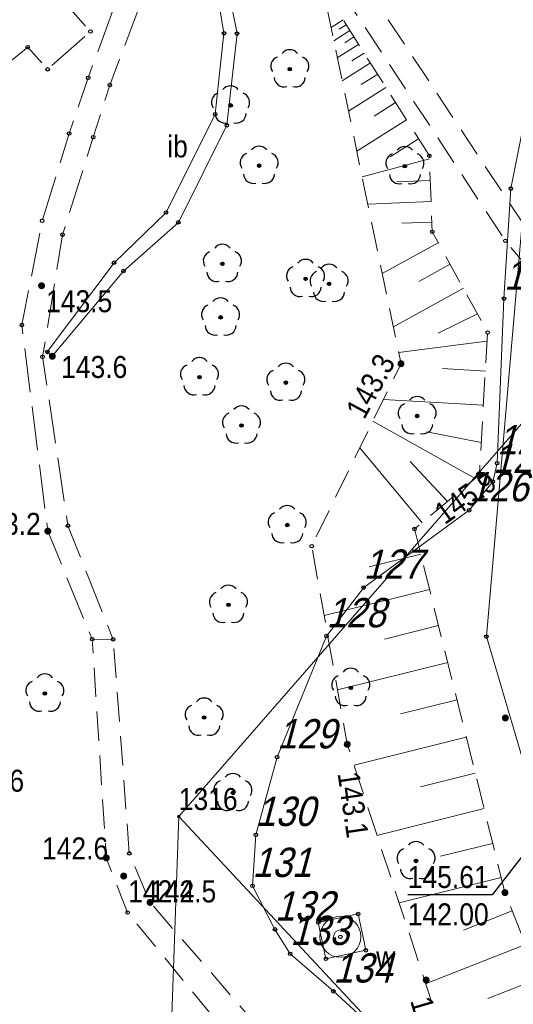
# Model space of a CAD drawing. Header units: metres. Extents: x 5548743 to 5556416, y 5707500 to 5714000.
# Tile 207 of 244: x 5554307 to 5554332, y 5710511 to 5710561. Entities that reach past the tile are written whole.
import ezdxf
from ezdxf.enums import TextEntityAlignment as Align

# ---------------------------------------------------------------- set-up
doc = ezdxf.new("R2010")
doc.units = ezdxf.units.M
for name, pattern in [('1.5_0.75', [2.25, 1.5, -0.75]), ('2.25_0.75', [3, 2.25, -0.75]), ('219-1000', [0])]:
    doc.linetypes.add(name, pattern=pattern)
doc.layers.get('0').update_dxf_attribs({"color": 2, "lineweight": 5})
doc.styles.get("Standard").update_dxf_attribs({"font": 'Working1250', "width": 0.75})

# ---------------------------------------------------------------- blocks, each defined once
blk = doc.blocks.new('203')
at = {"linetype": 'Continuous', "lineweight": 0}
h = blk.add_hatch(color=0, dxfattribs=at)
edge = h.paths.add_edge_path()
edge.add_arc((0, 0), 0.09, 0, 360)
blk = doc.blocks.new('OP021')
at = {"linetype": 'Continuous', "lineweight": 13}
h = blk.add_hatch(color=0, dxfattribs=at)
edge = h.paths.add_edge_path()
edge.add_arc((0, 0), 0.1, 0, 360)
at = {"color": 0, "linetype": 'Continuous', "lineweight": -3}
for centre, start, end in [((-0.476, 0.154), 110.388, 213.756), ((0, 0.5), 38.316, 141.684), ((0.476, 0.154), 326.244, 69.612), ((-0.294, -0.404), 182.272, 285.64), ((0.294, -0.404), 254.36, 357.728), ((0.294, -0.404), 254.36, 357.728)]:
    blk.add_arc(centre, 0.5, start, end, dxfattribs=at)
blk = doc.blocks.new('US13')
at = {"color": 0, "linetype": 'Continuous', "lineweight": 13}
for radius in [1.05, 0.35]:
    blk.add_circle((0, 0), radius, dxfattribs=at)
blk = doc.blocks.new('PW01')
at = {"linetype": 'Continuous', "lineweight": 13}
h = blk.add_hatch(color=0, dxfattribs=at)
edge = h.paths.add_edge_path()
edge.add_arc((0, 0), 0.18, 0, 360)
blk = doc.blocks.new('PIKIETAW1891')
at = {"color": 0}
blk.add_circle((0, 0), 0.09, dxfattribs=at)

msp = doc.modelspace()

# ---------------------------------------------------------------- linework, layer by layer
at = {"layer": '000 Inne (niezydentyfikowane)', "color": 7, "linetype": 'CONTINUOUS', "lineweight": 18, "flags": 128}
for points in [[(5554323.16, 5710561.41), (5554322.54, 5710561.02)], [(5554323.32, 5710561.16), (5554322.96, 5710560.94)], [(5554323.5, 5710560.87), (5554322.68, 5710560.35)], [(5554323.95, 5710560.16), (5554322.86, 5710559.47)], [(5554323.71, 5710560.54), (5554323.24, 5710560.24)], [(5554324.23, 5710559.72), (5554323.61, 5710559.32)], [(5554324.56, 5710559.21), (5554323.11, 5710558.29)], [(5554324.93, 5710558.63), (5554324.09, 5710558.1)], [(5554325.35, 5710557.95), (5554323.43, 5710556.74)], [(5554325.84, 5710557.18), (5554324.74, 5710556.48)], [(5554326.4, 5710556.3), (5554323.86, 5710554.69)], [(5554327.02, 5710555.33), (5554325.57, 5710554.4)], [(5554327.58, 5710554.31), (5554324.13, 5710553.39)], [(5554327.62, 5710553.19), (5554325.91, 5710553.12)], [(5554327.66, 5710552.12), (5554324.42, 5710551.99)], [(5554327.7, 5710551.07), (5554326.17, 5710551.01)], [(5554328.03, 5710550.01), (5554325.16, 5710548.44)], [(5554328.63, 5710548.91), (5554327.03, 5710548.03)], [(5554329.31, 5710547.68), (5554325.73, 5710545.71)], [(5554330.03, 5710546.37), (5554328.02, 5710545.38)], [(5554330.52, 5710544.98), (5554326, 5710544.39)], [(5554330.44, 5710543.44), (5554328.25, 5710543.57)], [(5554330.34, 5710541.69), (5554325.22, 5710541.98)], [(5554329.91, 5710537.94), (5554324.68, 5710540.88)], [(5554330.23, 5710539.79), (5554327.45, 5710540.33)], [(5554327.2, 5710535.68), (5554324.01, 5710539.51)], [(5554328.5, 5710536.77), (5554326.59, 5710538.82)], [(5554327.13, 5710534.08), (5554324.49, 5710533.42)], [(5554327.58, 5710532.27), (5554322.19, 5710530.93)], [(5554328.04, 5710530.42), (5554325.28, 5710529.73)], [(5554328.51, 5710528.53), (5554322.87, 5710527.13)], [(5554328.99, 5710526.61), (5554326.1, 5710525.9)], [(5554329.46, 5710524.71), (5554323.72, 5710523.28)], [(5554329.92, 5710522.86), (5554327.12, 5710522.16)], [(5554330.37, 5710521.05), (5554324.89, 5710519.68)], [(5554330.81, 5710519.27), (5554328.14, 5710518.61)], [(5554331.25, 5710517.53), (5554326.02, 5710516.23)], [(5554331.81, 5710515.82), (5554329.31, 5710514.83)], [(5554332.49, 5710514.1), (5554327.38, 5710512.09)], [(5554333.18, 5710512.36), (5554330.57, 5710511.33)]]:
    msp.add_lwpolyline(points, dxfattribs=at)
at = {"layer": '218-kontur użytku gruntowego', "color": 3, "linetype": 'CONTINUOUS', "lineweight": 18, "flags": 128}
for points in [[(5554332.52, 5710541.02), (5554314.75, 5710520.64)], [(5554314.75, 5710520.64), (5554332.52, 5710541.02)], [(5554314.75, 5710520.64), (5554313.46, 5710483.83)], [(5554313.46, 5710483.83), (5554314.75, 5710520.64)], [(5554314.75, 5710520.64), (5554346.33, 5710486.77)], [(5554346.33, 5710486.77), (5554314.75, 5710520.64)]]:
    msp.add_lwpolyline(points, dxfattribs=at)
at = {"layer": '219-działka ewidencyjna', "color": 7, "linetype": '219-1000', "lineweight": 18, "flags": 128}
for points in [[(5554314.75, 5710520.64), (5554332.52, 5710541.02)], [(5554314.75, 5710520.64), (5554313.46, 5710483.83)], [(5554314.75, 5710520.64), (5554346.33, 5710486.77)]]:
    msp.add_lwpolyline(points, dxfattribs=at)
at = {"layer": 'chodnik', "color": 7, "linetype": '1.5_0.75', "lineweight": 18, "flags": 128}
for points in [[(5554338.01, 5710536.42), (5554337.52, 5710537.01), (5554342.28, 5710541.17), (5554344.49, 5710538.67), (5554345.98, 5710540.01), (5554342.8, 5710543.72), (5554341.26, 5710542.48), (5554339.17, 5710543.47), (5554332.4, 5710550.94), (5554321.12, 5710567.99), (5554320.21, 5710567.23), (5554331.46, 5710550.11), (5554338.09, 5710542.2), (5554338.64, 5710540.09), (5554336.11, 5710537.91), (5554337.63, 5710536.05)], [(5554333.87, 5710495.07), (5554334.74, 5710495.8), (5554324.34, 5710506.09), (5554320.25, 5710508.22), (5554313.28, 5710516.25), (5554312.22, 5710518.76), (5554311.39, 5710529.71), (5554310.32, 5710529.72), (5554311.04, 5710518.53), (5554312.13, 5710515.73), (5554319.08, 5710507.26), (5554323.46, 5710505.25)]]:
    msp.add_lwpolyline(points, close=True, dxfattribs=at)
at = {"layer": 'inna budowla', "color": 7, "linetype": 'CONTINUOUS', "lineweight": 18, "flags": 128}
msp.add_lwpolyline([(5554316.31, 5710565.29), (5554317.06, 5710560.73), (5554316.61, 5710556.59), (5554314.1, 5710551.56), (5554311.44, 5710548.99), (5554308.02, 5710544.42), (5554308.28, 5710544.2), (5554311.92, 5710548.56), (5554314.73, 5710551.05), (5554317.21, 5710556.02), (5554317.73, 5710560.71), (5554316.8, 5710565.37)], close=True, dxfattribs=at)
at = {"layer": 'jezdnia', "color": 7, "linetype": '2.25_0.75', "lineweight": 18, "flags": 128}
msp.add_lwpolyline([(5554312.42, 5710564.71), (5554310.11, 5710558.45), (5554309.14, 5710555.6), (5554307.76, 5710551.13), (5554306.72, 5710545.8), (5554308.05, 5710535.25), (5554310.32, 5710529.72), (5554311.39, 5710529.71), (5554309.08, 5710535.53), (5554307.78, 5710544.17), (5554308.8, 5710550.42), (5554310.37, 5710555.41), (5554311.22, 5710558.08), (5554314.06, 5710565.61), (5554315.41, 5710566.6), (5554316.7, 5710566.97), (5554319.51, 5710569.36), (5554323.45, 5710571.61), (5554336.65, 5710579.67), (5554346.65, 5710588.04), (5554344.48, 5710591.49), (5554333.48, 5710582.58), (5554320.7, 5710574.89), (5554316.68, 5710572.84), (5554314.02, 5710571.97), (5554312.77, 5710571.62), (5554310.73, 5710569.38), (5554309.15, 5710567.55), (5554307.11, 5710565.76), (5554297.1, 5710557.11), (5554293.49, 5710554.64), (5554282.22, 5710550.49), (5554276.84, 5710548.9), (5554272.11, 5710546.91), (5554274.11, 5710543.01), (5554281.66, 5710546.07), (5554294.67, 5710550.67), (5554295.77, 5710549.34), (5554298.32, 5710550.98), (5554297.29, 5710552.1), (5554299.24, 5710553.4), (5554302.69, 5710556.36), (5554303.7, 5710555.21), (5554305.86, 5710557.12), (5554304.82, 5710558.21), (5554307.02, 5710560.02), (5554308.04, 5710558.88), (5554310.23, 5710560.82), (5554309.23, 5710561.94)], close=True, dxfattribs=at)
at = {"layer": 'przewód elektroenergetyczny podziemny', "color": 1, "linetype": 'CONTINUOUS', "lineweight": 18, "flags": 128}
for points in [[(5554401.61, 5710464.97), (5554398.16, 5710461.62), (5554395.84, 5710462.24), (5554388.85, 5710465.61), (5554373.31, 5710471.84), (5554351.19, 5710493.83), (5554343.64, 5710501.61), (5554338.29, 5710508.04), (5554335.57, 5710512.59), (5554330.49, 5710529.85), (5554332.38, 5710551.83), (5554334.94, 5710565.18)], [(5554335.86, 5710563.18), (5554334.48, 5710562.21), (5554332.79, 5710558.09), (5554331.74, 5710552.78), (5554331.39, 5710547.15), (5554331.04, 5710538.73), (5554330.82, 5710537.78), (5554329.61, 5710536.32), (5554324.21, 5710532.36), (5554322.31, 5710529.88), (5554319.78, 5710523.68), (5554318.69, 5710519.71), (5554318.52, 5710517.1), (5554319.67, 5710514.87), (5554320.45, 5710513.62), (5554322.66, 5710511.7), (5554326.65, 5710508.04)]]:
    msp.add_lwpolyline(points, dxfattribs=at)
at = {"layer": 'rzedna-Atr2', "color": 7, "flags": 128}
msp.add_lwpolyline([(5554332.62, 5710519.01), (5554330.78, 5710516.64), (5554326.465, 5710516.64)], dxfattribs=at)
at = {"layer": 'skarpa nieumocniona', "color": 7, "linetype": '1.5_0.75', "lineweight": 18, "flags": 128}
msp.add_lwpolyline([(5554334.74, 5710495.8), (5554339.04, 5710489.98), (5554338.5, 5710492.88), (5554339.55, 5710495), (5554339.39, 5710498.69), (5554336.23, 5710504.64), (5554331.44, 5710516.75), (5554326.81, 5710535.36), (5554330.13, 5710538.13), (5554330.55, 5710545.42), (5554327.72, 5710550.57), (5554327.57, 5710554.46), (5554322.12, 5710563.05), (5554326.12, 5710543.82), (5554321.55, 5710534.48), (5554323.37, 5710524.34), (5554329.16, 5710506.65), (5554334.4, 5710497.69)], close=True, dxfattribs=at)
msp.add_lwpolyline([(5554334.74, 5710495.8), (5554339.04, 5710489.98), (5554338.5, 5710492.88), (5554339.55, 5710495), (5554339.39, 5710498.69), (5554336.23, 5710504.64), (5554331.44, 5710516.75), (5554326.81, 5710535.36), (5554330.13, 5710538.13), (5554330.55, 5710545.42), (5554327.72, 5710550.57), (5554327.57, 5710554.46), (5554322.12, 5710563.05), (5554326.12, 5710543.82), (5554321.55, 5710534.48), (5554323.37, 5710524.34), (5554329.16, 5710506.65), (5554334.4, 5710497.69)], close=True, dxfattribs=at)
at = {"layer": 'właz do komory lub kanału', "color": 7, "linetype": 'CONTINUOUS', "lineweight": 18, "flags": 128}
msp.add_lwpolyline([(5554321.89, 5710515.22), (5554323.93, 5710515.66), (5554324.32, 5710513.8), (5554322.28, 5710513.36)], close=True, dxfattribs=at)

# ---------------------------------------------------------------- block references
at = {"layer": '203-punkt graniczny', "color": 7, "linetype": 'CONTINUOUS', "lineweight": 18}
msp.add_blockref('203', (5554314.75, 5710520.64), dxfattribs=at)
at = {"layer": 'drzewo liściaste', "color": 94, "linetype": 'CONTINUOUS', "lineweight": 18}
for p in [(5554320.43, 5710558.89), (5554317.4, 5710557.04), (5554318.86, 5710553.95), (5554326.32, 5710553.93), (5554316.98, 5710548.93), (5554321.24, 5710548.16), (5554322.44, 5710547.91), (5554316.89, 5710546.19), (5554315.81, 5710543.13), (5554320.23, 5710542.85), (5554326.95, 5710541.14), (5554317.96, 5710540.66), (5554320.3, 5710535.56), (5554317.29, 5710531.48), (5554307.9, 5710526.94), (5554323.55, 5710527.23), (5554316.05, 5710525.71), (5554317.52, 5710521.85), (5554326.89, 5710518.37)]:
    msp.add_blockref('OP021', p, dxfattribs=at)
at = {"layer": 'pikieta naturalna', "color": 7, "linetype": 'CONTINUOUS', "lineweight": 13}
for p in [(5554307.73, 5710547.81), (5554308.28, 5710544.2), (5554326.12, 5710543.82), (5554330.13, 5710538.13), (5554308.05, 5710535.25), (5554331.46, 5710525.69), (5554323.37, 5710524.34), (5554311.04, 5710518.53), (5554311.93, 5710517.6), (5554331.44, 5710516.75), (5554313.28, 5710516.25), (5554327.41, 5710512.28)]:
    msp.add_blockref('PW01', p, dxfattribs=at)
at = {"layer": 'Punkt roboczy BDOT GESUT K1', "color": 6, "linetype": 'CONTINUOUS', "lineweight": 18}
for p in [(5554310.23, 5710560.82), (5554317.06, 5710560.73), (5554317.73, 5710560.71), (5554307.02, 5710560.02), (5554308.04, 5710558.88), (5554320.43, 5710558.89), (5554310.11, 5710558.45), (5554311.22, 5710558.08), (5554317.4, 5710557.04), (5554316.61, 5710556.59), (5554317.21, 5710556.02), (5554309.14, 5710555.6), (5554310.37, 5710555.41), (5554327.57, 5710554.46), (5554318.86, 5710553.95), (5554326.32, 5710553.93), (5554331.74, 5710552.78), (5554314.1, 5710551.56), (5554307.76, 5710551.13), (5554314.73, 5710551.05), (5554327.72, 5710550.57), (5554308.8, 5710550.42), (5554331.46, 5710550.11), (5554311.44, 5710548.99), (5554311.92, 5710548.56), (5554316.98, 5710548.93), (5554321.24, 5710548.16), (5554307.73, 5710547.81), (5554322.44, 5710547.91), (5554331.39, 5710547.15), (5554316.89, 5710546.19), (5554306.72, 5710545.8), (5554330.55, 5710545.42), (5554308.02, 5710544.42), (5554307.78, 5710544.17), (5554308.28, 5710544.2), (5554308.28, 5710544.2), (5554326.12, 5710543.82), (5554326.12, 5710543.82), (5554315.81, 5710543.13), (5554320.23, 5710542.85), (5554326.95, 5710541.14), (5554317.96, 5710540.66), (5554331.04, 5710538.73), (5554330.13, 5710538.13), (5554330.13, 5710538.13), (5554330.82, 5710537.78), (5554329.61, 5710536.32), (5554309.08, 5710535.53), (5554320.3, 5710535.56), (5554326.81, 5710535.36), (5554308.05, 5710535.25), (5554308.05, 5710535.25), (5554321.55, 5710534.48), (5554324.21, 5710532.36), (5554317.29, 5710531.48), (5554322.31, 5710529.88), (5554330.49, 5710529.85), (5554310.32, 5710529.72), (5554310.32, 5710529.72), (5554311.39, 5710529.71), (5554311.39, 5710529.71), (5554307.9, 5710526.94), (5554323.55, 5710527.23), (5554316.05, 5710525.71), (5554331.46, 5710525.69), (5554323.37, 5710524.34), (5554323.37, 5710524.34), (5554319.78, 5710523.68), (5554317.52, 5710521.85), (5554318.69, 5710519.71), (5554312.22, 5710518.76), (5554311.04, 5710518.53), (5554311.04, 5710518.53), (5554326.89, 5710518.37), (5554311.93, 5710517.6), (5554318.52, 5710517.1), (5554331.44, 5710516.75), (5554331.44, 5710516.75), (5554313.28, 5710516.25), (5554313.28, 5710516.25), (5554312.13, 5710515.73), (5554321.89, 5710515.22), (5554323.93, 5710515.66), (5554319.67, 5710514.87), (5554323.02, 5710514.49), (5554324.32, 5710513.8), (5554320.45, 5710513.62), (5554322.28, 5710513.36), (5554327.41, 5710512.28), (5554322.66, 5710511.7)]:
    msp.add_blockref('PIKIETAW1891', p, dxfattribs=at)
at = {"layer": 'studnia zwykła', "color": 5, "linetype": 'CONTINUOUS', "lineweight": 18}
msp.add_blockref('US13', (5554323.02, 5710514.49), dxfattribs=at)

# ---------------------------------------------------------------- texts
at = {"layer": '203-punkt graniczny-Atr103', "color": 7, "width": 0.9}
msp.add_text('1316', height=1.125, dxfattribs=at).set_placement((5554314.75, 5710520.64), align=Align.BOTTOM_LEFT)
msp.add_text('1316', height=1.125, dxfattribs=at).set_placement((5554314.75, 5710520.64), align=Align.BOTTOM_LEFT)
at = {"layer": 'inna budowla-Atr17', "color": 7, "width": 0.9}
msp.add_text('ib', height=1.125, dxfattribs=at).set_placement((5554314.16, 5710554.38))
at = {"layer": 'pikieta naturalna-Atr2', "color": 7, "width": 0.9}
for s, p in [('143.5', (5554307.96, 5710547.58)), ('142.6', (5554303.45, 5710523.04)), ('142.4', (5554312.16, 5710517.38))]:
    msp.add_text(s, height=1.125, dxfattribs=at).set_placement(p, align=Align.TOP_LEFT)
for s, p in [('143.6', (5554308.73, 5710543.09)), ('143.2', (5554304.3, 5710535.06)), ('142.6', (5554307.75, 5710518.45)), ('142.5', (5554313.28, 5710516.25))]:
    msp.add_text(s, height=1.125, dxfattribs=at).set_placement(p)
for s, rotation, p in [('143.3', 61.422, (5554324.24, 5710540.92)), ('145.9', 35.433, (5554328.36, 5710535.55)), ('143.1', 278.325, (5554322.87, 5710522.85)), ('142.9', 286.313, (5554326.58, 5710511.22))]:
    msp.add_text(s, height=1.125, rotation=rotation, dxfattribs=at).set_placement(p)
at = {"layer": 'Punkt roboczy BDOT GESUT K1-Atr103', "color": 6, "oblique": 15, "width": 0.9}
for s, p in [('123', (5554331.39, 5710547.15)), ('124', (5554331.04, 5710538.73)), ('125', (5554330.82, 5710537.78)), ('126', (5554329.61, 5710536.32)), ('127', (5554324.21, 5710532.36)), ('128', (5554322.31, 5710529.88)), ('129', (5554319.78, 5710523.68)), ('130', (5554318.69, 5710519.71)), ('131', (5554318.52, 5710517.1)), ('132', (5554319.67, 5710514.87)), ('133', (5554320.45, 5710513.62)), ('134', (5554322.66, 5710511.7))]:
    msp.add_text(s, height=1.5, dxfattribs=at).set_placement(p, align=Align.BOTTOM_LEFT)
at = {"layer": 'rzedna-Atr2', "color": 34, "width": 0.9}
msp.add_text('145.61', height=1.125, dxfattribs=at).set_placement((5554326.465, 5710516.651), align=Align.BOTTOM_LEFT)
at = {"layer": 'rzedna-Atr3', "color": 34, "width": 0.9}
msp.add_text('142.00', height=1.125, dxfattribs=at).set_placement((5554326.465, 5710514.739), align=Align.BOTTOM_LEFT)
at = {"layer": 'właz do komory lub kanału-Atr17', "color": 7, "width": 0.9}
msp.add_text('w', height=1.125, dxfattribs=at).set_placement((5554324.85, 5710512.88))

doc.saveas('drawing.dxf')
